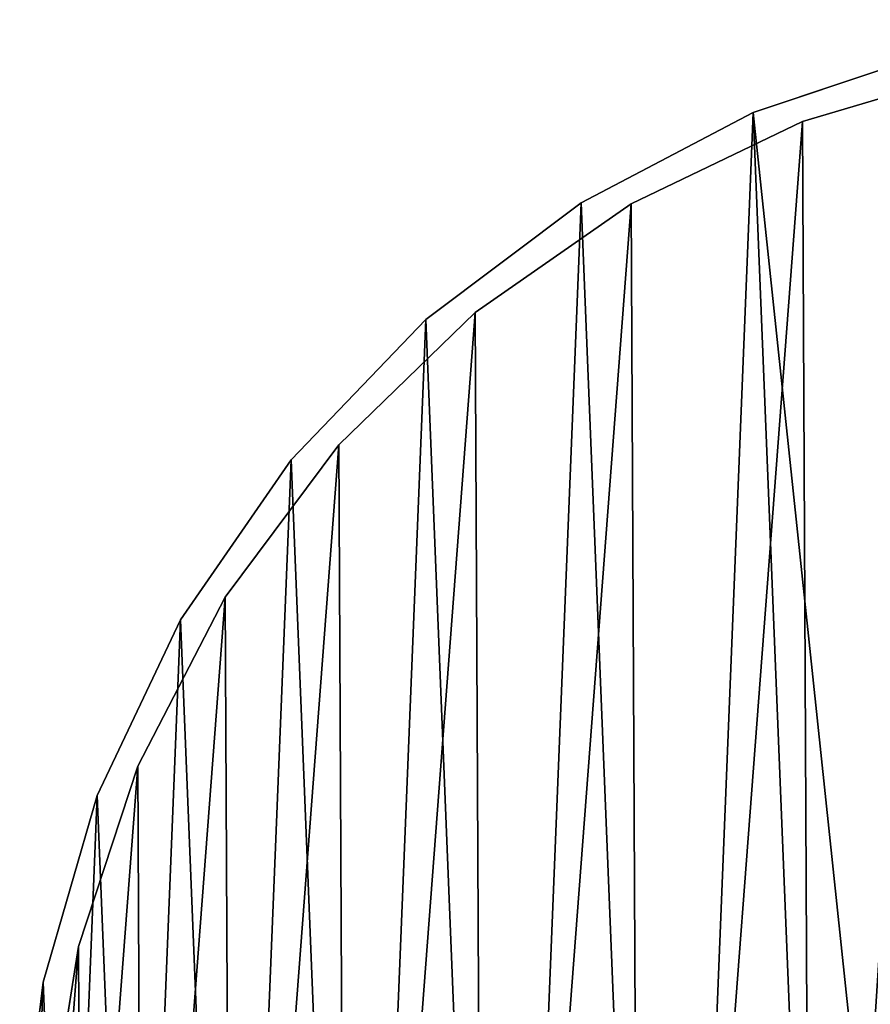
# Model space of a CAD drawing. Extents: x 80 to 596, y 77 to 1633.
# Tile 160 of 256: x 90 to 265, y 376 to 578. Entities that reach past the tile are written whole.
import ezdxf

# ---------------------------------------------------------------- set-up
doc = ezdxf.new("R2010")
doc.units = 0
doc.header["$LTSCALE"] = 25.4
doc.layers.get('0').update_dxf_attribs({"color": 13, "linetype": 'CONTINUOUS'})

# ---------------------------------------------------------------- blocks, each defined once
blk = doc.blocks.new('CADILLAC-III-8190-7988-799')
at = {"color": 7}
for p, q in [((-97.20771789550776, 559.0206298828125, 1411.124755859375), (-59.35028457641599, 571.6593017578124, 1411.124755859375)), ((-59.35028457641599, 571.6593017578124, 1411.324829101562), (-97.20771789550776, 559.0206298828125, 1411.324829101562)), ((-59.35028457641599, 571.6593017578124, 1411.324829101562), (-97.20771789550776, 559.0206298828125, 1411.324829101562)), ((-97.20771789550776, 559.0206298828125, 1411.124755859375), (-59.35028457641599, 571.6593017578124, 1411.124755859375)), ((-49.66719055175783, 568.2249755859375, 1555.794677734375), (-87.09912109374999, 557.18408203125, 1555.794677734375)), ((-49.66719055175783, 568.2249755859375, 1555.394653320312), (-87.09912109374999, 557.18408203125, 1555.394653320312)), ((-49.66719055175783, 568.2249755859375, 1555.794677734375), (-87.09912109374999, 557.18408203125, 1555.794677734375)), ((-49.66719055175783, 568.2249755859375, 1555.394653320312), (-87.09912109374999, 557.18408203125, 1555.394653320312)), ((-132.5475311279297, 540.4728393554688, 1411.124755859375), (-97.20771789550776, 559.0206298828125, 1411.124755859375)), ((-97.20771789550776, 559.0206298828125, 1411.324829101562), (-132.5475311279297, 540.4728393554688, 1411.324829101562)), ((-97.20771789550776, 559.0206298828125, 1411.324829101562), (-132.5475311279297, 540.4728393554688, 1411.324829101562)), ((-132.5475311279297, 540.4728393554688, 1411.124755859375), (-97.20771789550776, 559.0206298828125, 1411.124755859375)), ((-97.20771789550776, 559.0206298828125, 1411.324829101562), (-97.20771789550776, 559.0206298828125, 1411.124755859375)), ((-97.20771789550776, 559.0206298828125, 1411.324829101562), (-97.20771789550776, 559.0206298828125, 1411.124755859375)), ((-87.09912109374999, 557.18408203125, 1555.794677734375), (-122.2752304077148, 540.2816162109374, 1555.794677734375)), ((-87.09912109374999, 557.18408203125, 1555.394653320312), (-122.2752304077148, 540.2816162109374, 1555.394653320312)), ((-87.09912109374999, 557.18408203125, 1555.794677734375), (-122.2752304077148, 540.2816162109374, 1555.794677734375)), ((-87.09912109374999, 557.18408203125, 1555.394653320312), (-122.2752304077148, 540.2816162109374, 1555.394653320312)), ((-87.09912109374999, 557.18408203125, 1555.394653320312), (-87.09912109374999, 557.18408203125, 1555.794677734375)), ((-87.09912109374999, 557.18408203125, 1555.394653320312), (-87.09912109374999, 557.18408203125, 1555.794677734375)), ((-164.4544219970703, 516.4963989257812, 1411.124755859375), (-132.5475311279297, 540.4728393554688, 1411.124755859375)), ((-132.5475311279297, 540.4728393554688, 1411.324829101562), (-164.4544219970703, 516.4963989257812, 1411.324829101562)), ((-132.5475311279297, 540.4728393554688, 1411.324829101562), (-164.4544219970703, 516.4963989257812, 1411.324829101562)), ((-164.4544219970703, 516.4963989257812, 1411.124755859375), (-132.5475311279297, 540.4728393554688, 1411.124755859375)), ((-122.2752304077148, 540.2816162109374, 1555.794677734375), (-154.2844696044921, 517.9553833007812, 1555.794677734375)), ((-122.2752304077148, 540.2816162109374, 1555.394653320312), (-154.2844696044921, 517.9553833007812, 1555.394653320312)), ((-122.2752304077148, 540.2816162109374, 1555.794677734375), (-154.2844696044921, 517.9553833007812, 1555.794677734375)), ((-122.2752304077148, 540.2816162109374, 1555.394653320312), (-154.2844696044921, 517.9553833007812, 1555.394653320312)), ((-132.5475311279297, 540.4728393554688, 1411.324829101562), (-132.5475311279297, 540.4728393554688, 1411.124755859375)), ((-132.5475311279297, 540.4728393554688, 1411.324829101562), (-132.5475311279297, 540.4728393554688, 1411.124755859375)), ((-122.2752304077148, 540.2816162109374, 1555.394653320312), (-122.2752304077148, 540.2816162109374, 1555.794677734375)), ((-122.2752304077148, 540.2816162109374, 1555.394653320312), (-122.2752304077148, 540.2816162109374, 1555.794677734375)), ((-154.2844696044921, 517.9553833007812, 1555.794677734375), (-182.2978210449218, 490.7836608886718, 1555.794677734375)), ((-154.2844696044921, 517.9553833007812, 1555.394653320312), (-182.2978210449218, 490.7836608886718, 1555.394653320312)), ((-154.2844696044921, 517.9553833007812, 1555.794677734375), (-182.2978210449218, 490.7836608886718, 1555.794677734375)), ((-154.2844696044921, 517.9553833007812, 1555.394653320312), (-182.2978210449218, 490.7836608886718, 1555.394653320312)), ((-154.2844696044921, 517.9553833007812, 1555.394653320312), (-154.2844696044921, 517.9553833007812, 1555.794677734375)), ((-154.2844696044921, 517.9553833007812, 1555.394653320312), (-154.2844696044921, 517.9553833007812, 1555.794677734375)), ((-192.1020355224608, 487.712158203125, 1411.124755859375), (-164.4544219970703, 516.4963989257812, 1411.124755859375)), ((-164.4544219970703, 516.4963989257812, 1411.324829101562), (-192.1020355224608, 487.712158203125, 1411.324829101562)), ((-164.4544219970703, 516.4963989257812, 1411.324829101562), (-192.1020355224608, 487.712158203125, 1411.324829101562)), ((-192.1020355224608, 487.712158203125, 1411.124755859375), (-164.4544219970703, 516.4963989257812, 1411.124755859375)), ((-164.4544219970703, 516.4963989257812, 1411.324829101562), (-164.4544219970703, 516.4963989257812, 1411.124755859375)), ((-164.4544219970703, 516.4963989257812, 1411.324829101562), (-164.4544219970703, 516.4963989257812, 1411.124755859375)), ((-182.2978210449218, 490.7836608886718, 1555.794677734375), (-205.5897521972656, 459.4701538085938, 1555.794677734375)), ((-182.2978210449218, 490.7836608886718, 1555.394653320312), (-205.5897521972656, 459.4701538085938, 1555.394653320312)), ((-182.2978210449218, 490.7836608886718, 1555.794677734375), (-205.5897521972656, 459.4701538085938, 1555.794677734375)), ((-182.2978210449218, 490.7836608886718, 1555.394653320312), (-205.5897521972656, 459.4701538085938, 1555.394653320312)), ((-182.2978210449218, 490.7836608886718, 1555.394653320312), (-182.2978210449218, 490.7836608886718, 1555.794677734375)), ((-182.2978210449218, 490.7836608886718, 1555.394653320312), (-182.2978210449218, 490.7836608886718, 1555.794677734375)), ((-214.7742919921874, 454.8657226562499, 1411.124755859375), (-192.1020355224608, 487.712158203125, 1411.124755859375)), ((-192.1020355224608, 487.712158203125, 1411.324829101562), (-214.7742919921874, 454.8657226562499, 1411.324829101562)), ((-192.1020355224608, 487.712158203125, 1411.324829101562), (-214.7742919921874, 454.8657226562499, 1411.324829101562)), ((-214.7742919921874, 454.8657226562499, 1411.124755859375), (-192.1020355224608, 487.712158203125, 1411.124755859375)), ((-192.1020355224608, 487.712158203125, 1411.324829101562), (-192.1020355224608, 487.712158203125, 1411.124755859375)), ((-192.1020355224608, 487.712158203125, 1411.324829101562), (-192.1020355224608, 487.712158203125, 1411.124755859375)), ((-205.5897521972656, 459.4701538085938, 1555.794677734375), (-223.5570220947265, 424.8258361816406, 1555.794677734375)), ((-205.5897521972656, 459.4701538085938, 1555.394653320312), (-223.5570220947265, 424.8258361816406, 1555.394653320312)), ((-205.5897521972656, 459.4701538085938, 1555.794677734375), (-223.5570220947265, 424.8258361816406, 1555.794677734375)), ((-205.5897521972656, 459.4701538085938, 1555.394653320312), (-223.5570220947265, 424.8258361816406, 1555.394653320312)), ((-205.5897521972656, 459.4701538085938, 1555.394653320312), (-205.5897521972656, 459.4701538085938, 1555.794677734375)), ((-205.5897521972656, 459.4701538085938, 1555.394653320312), (-205.5897521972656, 459.4701538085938, 1555.794677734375)), ((-231.884033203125, 418.8077087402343, 1411.124755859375), (-214.7742919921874, 454.8657226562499, 1411.124755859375)), ((-214.7742919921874, 454.8657226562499, 1411.324829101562), (-231.884033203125, 418.8077087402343, 1411.324829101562)), ((-214.7742919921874, 454.8657226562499, 1411.324829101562), (-231.884033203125, 418.8077087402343, 1411.324829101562)), ((-231.884033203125, 418.8077087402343, 1411.124755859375), (-214.7742919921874, 454.8657226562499, 1411.124755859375)), ((-214.7742919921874, 454.8657226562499, 1411.324829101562), (-214.7742919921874, 454.8657226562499, 1411.124755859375)), ((-214.7742919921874, 454.8657226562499, 1411.324829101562), (-214.7742919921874, 454.8657226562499, 1411.124755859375)), ((-223.5570220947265, 424.8258361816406, 1555.794677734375), (-235.7342987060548, 387.7480163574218, 1555.794677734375)), ((-223.5570220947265, 424.8258361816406, 1555.394653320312), (-235.7342987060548, 387.7480163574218, 1555.394653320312)), ((-223.5570220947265, 424.8258361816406, 1555.794677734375), (-235.7342987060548, 387.7480163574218, 1555.794677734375)), ((-223.5570220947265, 424.8258361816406, 1555.394653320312), (-235.7342987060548, 387.7480163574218, 1555.394653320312)), ((-223.5570220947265, 424.8258361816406, 1555.394653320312), (-223.5570220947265, 424.8258361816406, 1555.794677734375)), ((-223.5570220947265, 424.8258361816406, 1555.394653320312), (-223.5570220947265, 424.8258361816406, 1555.794677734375)), ((-242.9880828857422, 380.4720764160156, 1411.124755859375), (-231.884033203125, 418.8077087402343, 1411.124755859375)), ((-231.884033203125, 418.8077087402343, 1411.324829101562), (-242.9880828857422, 380.4720764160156, 1411.324829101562)), ((-231.884033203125, 418.8077087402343, 1411.324829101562), (-242.9880828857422, 380.4720764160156, 1411.324829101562)), ((-242.9880828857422, 380.4720764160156, 1411.124755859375), (-231.884033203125, 418.8077087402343, 1411.124755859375)), ((-231.884033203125, 418.8077087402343, 1411.324829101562), (-231.884033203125, 418.8077087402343, 1411.124755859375)), ((-231.884033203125, 418.8077087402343, 1411.324829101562), (-231.884033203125, 418.8077087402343, 1411.124755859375)), ((-235.7342987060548, 387.7480163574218, 1555.794677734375), (-241.80615234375, 349.1969604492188, 1555.794677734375)), ((-235.7342987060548, 387.7480163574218, 1555.394653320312), (-241.80615234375, 349.1969604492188, 1555.394653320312)), ((-235.7342987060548, 387.7480163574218, 1555.794677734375), (-241.80615234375, 349.1969604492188, 1555.794677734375)), ((-235.7342987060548, 387.7480163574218, 1555.394653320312), (-241.80615234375, 349.1969604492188, 1555.394653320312)), ((-235.7342987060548, 387.7480163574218, 1555.394653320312), (-235.7342987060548, 387.7480163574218, 1555.794677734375)), ((-235.7342987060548, 387.7480163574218, 1555.394653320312), (-235.7342987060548, 387.7480163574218, 1555.794677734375)), ((-247.7988739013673, 340.8516540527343, 1411.124755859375), (-242.9880828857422, 380.4720764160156, 1411.124755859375)), ((-242.9880828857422, 380.4720764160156, 1411.324829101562), (-247.7988739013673, 340.8516540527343, 1411.324829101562)), ((-242.9880828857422, 380.4720764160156, 1411.324829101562), (-247.7988739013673, 340.8516540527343, 1411.324829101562)), ((-247.7988739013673, 340.8516540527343, 1411.124755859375), (-242.9880828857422, 380.4720764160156, 1411.124755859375)), ((-242.9880828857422, 380.4720764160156, 1411.324829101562), (-242.9880828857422, 380.4720764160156, 1411.124755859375)), ((-242.9880828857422, 380.4720764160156, 1411.324829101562), (-242.9880828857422, 380.4720764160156, 1411.124755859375))]:
    blk.add_line(p, q, dxfattribs=at)
mesh = blk.add_polyface(dxfattribs=at)
corners = [(-242.9880828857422, 380.4720764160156, 1411.124755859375), (-246.1918029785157, 300.9726257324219, 1411.124755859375), (-247.7988739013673, 340.8516540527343, 1411.124755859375), (-238.208480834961, 261.8677673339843, 1411.124755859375), (-231.884033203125, 418.8077087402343, 1411.124755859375), (-224.0557098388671, 224.5499572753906, 1411.124755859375), (-214.7742919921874, 454.8657226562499, 1411.124755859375), (-204.0999908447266, 189.9856414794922, 1411.124755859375), (-192.1020355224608, 487.712158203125, 1411.124755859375), (-178.8582000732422, 159.070068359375, 1411.124755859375), (-164.4544219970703, 516.4963989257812, 1411.124755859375), (-148.9840698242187, 132.6038970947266, 1411.124755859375), (-132.5475311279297, 540.4728393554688, 1411.124755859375), (-115.251350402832, 111.2726211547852, 1411.124755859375), (-97.20771789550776, 559.0206298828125, 1411.124755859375), (-78.53366088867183, 95.62867736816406, 1411.124755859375), (-74.23661041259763, 341.5393371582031, 1411.124755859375), (-59.35028457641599, 571.6593017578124, 1411.124755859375), (-68.2223968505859, 362.0218505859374, 1411.124755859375), (-56.68122100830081, 379.9802551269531, 1411.124755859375), (-19.95570945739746, 578.0615234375, 1411.124755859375), (-40.5480613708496, 393.9597167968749, 1411.124755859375), (-21.12994194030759, 402.8276977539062, 1411.124755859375), (9.023892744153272e-14, 405.8657226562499, 1411.124755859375), (19.95570945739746, 578.0615234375, 1411.124755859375), (21.12994194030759, 402.8276977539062, 1411.124755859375), (59.35028457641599, 571.6593017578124, 1411.124755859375), (40.5480613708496, 393.9597167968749, 1411.124755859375), (56.68122100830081, 379.9802551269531, 1411.124755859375), (68.2223968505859, 362.0218505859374, 1411.124755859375), (97.20771789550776, 559.0206298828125, 1411.124755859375), (74.23661041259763, 341.5393371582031, 1411.124755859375), (74.23661041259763, 320.1921081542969, 1411.124755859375), (78.53366088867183, 95.62867736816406, 1411.124755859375), (115.251350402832, 111.2726211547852, 1411.124755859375), (132.5475311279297, 540.4728393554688, 1411.124755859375), (148.9840698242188, 132.6038970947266, 1411.124755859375), (164.4544219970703, 516.4963989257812, 1411.124755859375), (178.8582000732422, 159.070068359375, 1411.124755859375), (192.1020355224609, 487.712158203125, 1411.124755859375), (204.0999908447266, 189.9856414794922, 1411.124755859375), (214.7742919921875, 454.8657226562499, 1411.124755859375), (224.0557098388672, 224.5499572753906, 1411.124755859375), (231.884033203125, 418.8077087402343, 1411.124755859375), (238.208480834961, 261.8677673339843, 1411.124755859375), (242.9880828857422, 380.4720764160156, 1411.124755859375), (246.1918029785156, 300.9726257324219, 1411.124755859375), (247.7988739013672, 340.8516540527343, 1411.124755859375), (-74.23661041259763, 320.1921081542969, 1411.124755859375), (-39.78199768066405, 86.07723999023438, 1411.124755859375), (-68.2223968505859, 299.7095947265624, 1411.124755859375), (-56.68122100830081, 281.7511596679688, 1411.124755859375), (-40.5480613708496, 267.7716979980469, 1411.124755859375), (-21.12994194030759, 258.9037475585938, 1411.124755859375), (9.023892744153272e-14, 82.86571502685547, 1411.124755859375), (9.023892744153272e-14, 255.8657073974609, 1411.124755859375), (21.12994194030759, 258.9037475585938, 1411.124755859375), (39.78199768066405, 86.07723999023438, 1411.124755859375), (40.5480613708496, 267.7716979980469, 1411.124755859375), (56.68122100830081, 281.7511596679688, 1411.124755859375), (68.2223968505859, 299.7095947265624, 1411.124755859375)]
mesh.append_faces([[corners[k] for k in face] for face in [(0, 1, 2), (46, 45, 47)]], dxfattribs={"vtx0": -1, "color": 7})
mesh.append_faces([[corners[k] for k in face] for face in [(1, 0, 3), (3, 4, 5), (5, 6, 7), (7, 8, 9), (9, 10, 11), (11, 12, 13), (13, 14, 15), (16, 17, 18), (18, 17, 19), (19, 20, 21), (21, 20, 22), (22, 20, 23), (23, 24, 25), (25, 26, 27), (27, 26, 28), (28, 26, 29), (29, 30, 31), (31, 30, 32), (33, 30, 34), (34, 35, 36), (36, 37, 38), (38, 39, 40), (40, 41, 42), (42, 43, 44), (44, 45, 46), (15, 48, 49), (48, 15, 16), (49, 53, 54), (54, 56, 57), (57, 58, 33)]], dxfattribs={"vtx0": -1, "vtx1": -1, "color": 7})
mesh.append_faces([[corners[k] for k in face] for face in [(15, 14, 16), (32, 30, 33)]], dxfattribs={"vtx0": -1, "vtx1": -1, "vtx2": -1, "color": 7})
mesh.append_faces([[corners[k] for k in face] for face in [(3, 0, 4), (5, 4, 6), (7, 6, 8), (9, 8, 10), (11, 10, 12), (13, 12, 14), (16, 14, 17), (19, 17, 20), (23, 20, 24), (25, 24, 26), (29, 26, 30), (34, 30, 35), (36, 35, 37), (38, 37, 39), (40, 39, 41), (42, 41, 43), (44, 43, 45), (49, 48, 50), (49, 50, 51), (49, 51, 52), (49, 52, 53), (54, 53, 55), (54, 55, 56), (57, 56, 58), (33, 58, 59), (33, 59, 60), (33, 60, 32)]], dxfattribs={"vtx0": -1, "vtx2": -1, "color": 7})
mesh = blk.add_polyface(dxfattribs=at)
corners = [(-39.78199768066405, 86.07723999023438, 1411.324829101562), (-74.23661041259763, 320.1921081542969, 1411.324829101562), (-78.53366088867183, 95.62867736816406, 1411.324829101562), (-68.2223968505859, 299.7095947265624, 1411.324829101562), (-56.68122100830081, 281.7511596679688, 1411.324829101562), (-40.5480613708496, 267.7716979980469, 1411.324829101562), (-21.12994194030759, 258.9037475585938, 1411.324829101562), (0, 82.86571502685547, 1411.324829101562), (9.023892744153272e-14, 255.8657073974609, 1411.324829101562), (39.78199768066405, 86.07723999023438, 1411.324829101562), (21.12994194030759, 258.9037475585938, 1411.324829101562), (40.5480613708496, 267.7716979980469, 1411.324829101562), (78.53366088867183, 95.62867736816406, 1411.324829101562), (56.68122100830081, 281.7511596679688, 1411.324829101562), (68.2223968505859, 299.7095947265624, 1411.324829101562), (74.23661041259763, 320.1921081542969, 1411.324829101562), (74.23661041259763, 341.5393371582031, 1411.324829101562), (-246.1918029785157, 300.9726257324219, 1411.324829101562), (-242.9880828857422, 380.4720764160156, 1411.324829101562), (-247.7988739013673, 340.8516540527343, 1411.324829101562), (-238.208480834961, 261.8677673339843, 1411.324829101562), (-231.884033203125, 418.8077087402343, 1411.324829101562), (-224.0557098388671, 224.5499572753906, 1411.324829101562), (-214.7742919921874, 454.8657226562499, 1411.324829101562), (-204.0999908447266, 189.9856414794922, 1411.324829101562), (-192.1020355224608, 487.712158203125, 1411.324829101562), (-178.8582000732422, 159.070068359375, 1411.324829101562), (-164.4544219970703, 516.4963989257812, 1411.324829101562), (-148.9840698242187, 132.6038970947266, 1411.324829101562), (-132.5475311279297, 540.4728393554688, 1411.324829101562), (-115.251350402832, 111.2726211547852, 1411.324829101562), (-97.20771789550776, 559.0206298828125, 1411.324829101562), (-74.23661041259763, 341.5393371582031, 1411.324829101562), (-59.35028457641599, 571.6593017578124, 1411.324829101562), (-68.2223968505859, 362.0218505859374, 1411.324829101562), (-56.68122100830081, 379.9802551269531, 1411.324829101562), (-19.95570945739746, 578.0615234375, 1411.324829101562), (-40.5480613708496, 393.9597167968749, 1411.324829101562), (-21.12994194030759, 402.8276977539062, 1411.324829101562), (9.023892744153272e-14, 405.8657226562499, 1411.324829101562), (19.95570945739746, 578.0615234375, 1411.324829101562), (21.12994194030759, 402.8276977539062, 1411.324829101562), (59.35028457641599, 571.6593017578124, 1411.324829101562), (40.5480613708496, 393.9597167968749, 1411.324829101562), (56.68122100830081, 379.9802551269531, 1411.324829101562), (68.2223968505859, 362.0218505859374, 1411.324829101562), (97.20771789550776, 559.0206298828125, 1411.324829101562), (115.251350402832, 111.2726211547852, 1411.324829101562), (132.5475311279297, 540.4728393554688, 1411.324829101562), (148.9840698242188, 132.6038970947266, 1411.324829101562), (164.4544219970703, 516.4963989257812, 1411.324829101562), (178.8582000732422, 159.070068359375, 1411.324829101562), (192.1020355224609, 487.712158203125, 1411.324829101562), (204.0999908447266, 189.9856414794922, 1411.324829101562), (214.7742919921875, 454.8657226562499, 1411.324829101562), (224.0557098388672, 224.5499572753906, 1411.324829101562), (231.884033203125, 418.8077087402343, 1411.324829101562), (238.208480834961, 261.8677673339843, 1411.324829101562), (242.9880828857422, 380.4720764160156, 1411.324829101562), (246.1918029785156, 300.9726257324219, 1411.324829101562), (247.7988739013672, 340.8516540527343, 1411.324829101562)]
mesh.append_faces([[corners[k] for k in face] for face in [(17, 18, 19), (58, 59, 60)]], dxfattribs={"vtx0": -1, "color": 7})
mesh.append_faces([[corners[k] for k in face] for face in [(0, 1, 2), (1, 0, 3), (3, 0, 4), (4, 0, 5), (5, 0, 6), (6, 7, 8), (8, 9, 10), (10, 9, 11), (11, 12, 13), (13, 12, 14), (14, 12, 15), (15, 12, 16), (18, 20, 21), (21, 22, 23), (23, 24, 25), (25, 26, 27), (27, 28, 29), (29, 30, 31), (31, 32, 33), (32, 2, 1), (33, 35, 36), (36, 39, 40), (40, 41, 42), (42, 45, 46), (46, 47, 48), (48, 49, 50), (50, 51, 52), (52, 53, 54), (54, 55, 56), (56, 57, 58)]], dxfattribs={"vtx0": -1, "vtx1": -1, "color": 7})
mesh.append_faces([[corners[k] for k in face] for face in [(31, 2, 32), (46, 16, 12)]], dxfattribs={"vtx0": -1, "vtx1": -1, "vtx2": -1, "color": 7})
mesh.append_faces([[corners[k] for k in face] for face in [(6, 0, 7), (8, 7, 9), (11, 9, 12), (18, 17, 20), (21, 20, 22), (23, 22, 24), (25, 24, 26), (27, 26, 28), (29, 28, 30), (31, 30, 2), (33, 32, 34), (33, 34, 35), (36, 35, 37), (36, 37, 38), (36, 38, 39), (40, 39, 41), (42, 41, 43), (42, 43, 44), (42, 44, 45), (46, 45, 16), (46, 12, 47), (48, 47, 49), (50, 49, 51), (52, 51, 53), (54, 53, 55), (56, 55, 57), (58, 57, 59)]], dxfattribs={"vtx0": -1, "vtx2": -1, "color": 7})
mesh = blk.add_polyface(dxfattribs=at)
corners = [(-241.6153717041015, 310.171142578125, 1555.794677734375), (-235.7342987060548, 387.7480163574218, 1555.794677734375), (-241.80615234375, 349.1969604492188, 1555.794677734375), (-235.1668701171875, 271.6813049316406, 1555.794677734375), (-223.5570220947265, 424.8258361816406, 1555.794677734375), (-222.6276702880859, 234.7243041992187, 1555.794677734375), (-205.5897521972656, 459.4701538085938, 1555.794677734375), (-204.3225402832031, 200.25732421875, 1555.794677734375), (-182.2978210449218, 490.7836608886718, 1555.794677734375), (-180.7255554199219, 169.1730346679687, 1555.794677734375), (-154.2844696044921, 517.9553833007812, 1555.794677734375), (-152.4478759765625, 142.2764892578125, 1555.794677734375), (-122.2752304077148, 540.2816162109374, 1555.794677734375), (-120.2218780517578, 120.2643127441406, 1555.794677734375), (-87.09912109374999, 557.18408203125, 1555.794677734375), (-84.88219451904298, 103.7066040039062, 1555.794677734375), (-49.66719055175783, 568.2249755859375, 1555.794677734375), (-47.34410858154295, 93.03218841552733, 1555.794677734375), (-10.94891929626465, 573.118408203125, 1555.794677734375), (-8.579838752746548, 88.51753234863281, 1555.794677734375), (28.05293273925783, 571.7376098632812, 1555.794677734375), (30.40665626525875, 90.27957916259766, 1555.794677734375), (66.32823944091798, 564.1184082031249, 1555.794677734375), (68.60562896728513, 98.27267456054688, 1555.794677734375), (102.8856582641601, 550.4580078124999, 1555.794677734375), (105.0277481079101, 112.2898178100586, 1555.794677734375), (136.7783966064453, 531.1103515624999, 1555.794677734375), (138.7297058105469, 131.9679565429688, 1555.794677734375), (167.128662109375, 506.5764465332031, 1555.794677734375), (168.8386383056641, 156.7974395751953, 1555.794677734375), (193.1503753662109, 477.4917297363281, 1555.794677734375), (194.5747375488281, 186.1351928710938, 1555.794677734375), (214.1696014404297, 444.6094360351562, 1555.794677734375), (215.2714538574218, 219.2213897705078, 1555.794677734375), (229.6419372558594, 408.7812805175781, 1555.794677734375), (230.3927459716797, 255.1991271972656, 1555.794677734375), (239.1666564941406, 370.9351196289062, 1555.794677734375), (239.5469970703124, 293.1365966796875, 1555.794677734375), (242.4971008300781, 332.0512084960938, 1555.794677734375)]
mesh.append_faces([[corners[k] for k in face] for face in [(0, 1, 2), (36, 37, 38)]], dxfattribs={"vtx0": -1, "color": 7})
mesh.append_faces([[corners[k] for k in face] for face in [(1, 3, 4), (4, 5, 6), (6, 7, 8), (8, 9, 10), (10, 11, 12), (12, 13, 14), (14, 15, 16), (16, 17, 18), (18, 19, 20), (20, 21, 22), (22, 23, 24), (24, 25, 26), (26, 27, 28), (28, 29, 30), (30, 31, 32), (32, 33, 34), (34, 35, 36)]], dxfattribs={"vtx0": -1, "vtx1": -1, "color": 7})
mesh.append_faces([[corners[k] for k in face] for face in [(1, 0, 3), (4, 3, 5), (6, 5, 7), (8, 7, 9), (10, 9, 11), (12, 11, 13), (14, 13, 15), (16, 15, 17), (18, 17, 19), (20, 19, 21), (22, 21, 23), (24, 23, 25), (26, 25, 27), (28, 27, 29), (30, 29, 31), (32, 31, 33), (34, 33, 35), (36, 35, 37)]], dxfattribs={"vtx0": -1, "vtx2": -1, "color": 7})
mesh = blk.add_polyface(dxfattribs=at)
corners = [(-235.7342987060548, 387.7480163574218, 1555.394653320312), (-241.6153717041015, 310.171142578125, 1555.394653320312), (-241.80615234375, 349.1969604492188, 1555.394653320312), (-235.1668701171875, 271.6813049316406, 1555.394653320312), (-223.5570220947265, 424.8258361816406, 1555.394653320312), (-222.6276702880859, 234.7243041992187, 1555.394653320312), (-205.5897521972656, 459.4701538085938, 1555.394653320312), (-204.3225402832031, 200.25732421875, 1555.394653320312), (-182.2978210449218, 490.7836608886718, 1555.394653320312), (-180.7255554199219, 169.1730346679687, 1555.394653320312), (-154.2844696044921, 517.9553833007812, 1555.394653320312), (-152.4478759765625, 142.2764892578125, 1555.394653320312), (-122.2752304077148, 540.2816162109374, 1555.394653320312), (-120.2218780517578, 120.2643127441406, 1555.394653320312), (-87.09912109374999, 557.18408203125, 1555.394653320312), (-84.88219451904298, 103.7066040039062, 1555.394653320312), (-49.66719055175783, 568.2249755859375, 1555.394653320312), (-47.34410858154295, 93.03218841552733, 1555.394653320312), (-10.94891929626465, 573.118408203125, 1555.394653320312), (-8.579838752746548, 88.51753234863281, 1555.394653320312), (28.05293273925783, 571.7376098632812, 1555.394653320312), (30.40665626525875, 90.27957916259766, 1555.394653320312), (66.32823944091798, 564.1184082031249, 1555.394653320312), (68.60562896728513, 98.27267456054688, 1555.394653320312), (102.8856582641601, 550.4580078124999, 1555.394653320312), (105.0277481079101, 112.2898178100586, 1555.394653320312), (136.7783966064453, 531.1103515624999, 1555.394653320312), (138.7297058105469, 131.9679565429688, 1555.394653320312), (167.128662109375, 506.5764465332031, 1555.394653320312), (168.8386383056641, 156.7974395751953, 1555.394653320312), (193.1503753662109, 477.4917297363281, 1555.394653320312), (194.5747375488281, 186.1351928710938, 1555.394653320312), (214.1696014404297, 444.6094360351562, 1555.394653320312), (215.2714538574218, 219.2213897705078, 1555.394653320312), (229.6419372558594, 408.7812805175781, 1555.394653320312), (230.3927459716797, 255.1991271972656, 1555.394653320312), (239.1666564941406, 370.9351196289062, 1555.394653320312), (239.5469970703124, 293.1365966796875, 1555.394653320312), (242.4971008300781, 332.0512084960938, 1555.394653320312)]
mesh.append_faces([[corners[k] for k in face] for face in [(0, 1, 2), (37, 36, 38)]], dxfattribs={"vtx0": -1, "color": 7})
mesh.append_faces([[corners[k] for k in face] for face in [(1, 0, 3), (3, 4, 5), (5, 6, 7), (7, 8, 9), (9, 10, 11), (11, 12, 13), (13, 14, 15), (15, 16, 17), (17, 18, 19), (19, 20, 21), (21, 22, 23), (23, 24, 25), (25, 26, 27), (27, 28, 29), (29, 30, 31), (31, 32, 33), (33, 34, 35), (35, 36, 37)]], dxfattribs={"vtx0": -1, "vtx1": -1, "color": 7})
mesh.append_faces([[corners[k] for k in face] for face in [(3, 0, 4), (5, 4, 6), (7, 6, 8), (9, 8, 10), (11, 10, 12), (13, 12, 14), (15, 14, 16), (17, 16, 18), (19, 18, 20), (21, 20, 22), (23, 22, 24), (25, 24, 26), (27, 26, 28), (29, 28, 30), (31, 30, 32), (33, 32, 34), (35, 34, 36)]], dxfattribs={"vtx0": -1, "vtx2": -1, "color": 7})
mesh = blk.add_polyface(dxfattribs=at)
corners = [(-97.20771789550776, 559.0206298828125, 1411.324829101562), (-59.35028457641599, 571.6593017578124, 1411.124755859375), (-97.20771789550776, 559.0206298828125, 1411.124755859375), (-59.35028457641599, 571.6593017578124, 1411.324829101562)]
mesh.append_faces([[corners[k] for k in face] for face in [(0, 1, 2), (1, 0, 3)]], dxfattribs={"vtx0": -1, "color": 7})
mesh = blk.add_polyface(dxfattribs=at)
corners = [(-87.09912109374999, 557.18408203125, 1555.794677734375), (-49.66719055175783, 568.2249755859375, 1555.394653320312), (-87.09912109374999, 557.18408203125, 1555.394653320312), (-49.66719055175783, 568.2249755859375, 1555.794677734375)]
mesh.append_faces([[corners[k] for k in face] for face in [(0, 1, 2), (1, 0, 3)]], dxfattribs={"vtx0": -1, "color": 7})
mesh = blk.add_polyface(dxfattribs=at)
corners = [(-132.5475311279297, 540.4728393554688, 1411.324829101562), (-97.20771789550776, 559.0206298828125, 1411.124755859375), (-132.5475311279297, 540.4728393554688, 1411.124755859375), (-97.20771789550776, 559.0206298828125, 1411.324829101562)]
mesh.append_faces([[corners[k] for k in face] for face in [(0, 1, 2), (1, 0, 3)]], dxfattribs={"vtx0": -1, "color": 7})
mesh = blk.add_polyface(dxfattribs=at)
corners = [(-122.2752304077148, 540.2816162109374, 1555.794677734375), (-87.09912109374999, 557.18408203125, 1555.394653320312), (-122.2752304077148, 540.2816162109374, 1555.394653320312), (-87.09912109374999, 557.18408203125, 1555.794677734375)]
mesh.append_faces([[corners[k] for k in face] for face in [(0, 1, 2), (1, 0, 3)]], dxfattribs={"vtx0": -1, "color": 7})
mesh = blk.add_polyface(dxfattribs=at)
corners = [(-164.4544219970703, 516.4963989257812, 1411.324829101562), (-132.5475311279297, 540.4728393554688, 1411.124755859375), (-164.4544219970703, 516.4963989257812, 1411.124755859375), (-132.5475311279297, 540.4728393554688, 1411.324829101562)]
mesh.append_faces([[corners[k] for k in face] for face in [(0, 1, 2), (1, 0, 3)]], dxfattribs={"vtx0": -1, "color": 7})
mesh = blk.add_polyface(dxfattribs=at)
corners = [(-154.2844696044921, 517.9553833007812, 1555.794677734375), (-122.2752304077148, 540.2816162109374, 1555.394653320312), (-154.2844696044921, 517.9553833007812, 1555.394653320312), (-122.2752304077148, 540.2816162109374, 1555.794677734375)]
mesh.append_faces([[corners[k] for k in face] for face in [(0, 1, 2), (1, 0, 3)]], dxfattribs={"vtx0": -1, "color": 7})
mesh = blk.add_polyface(dxfattribs=at)
corners = [(-182.2978210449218, 490.7836608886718, 1555.794677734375), (-154.2844696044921, 517.9553833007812, 1555.394653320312), (-182.2978210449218, 490.7836608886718, 1555.394653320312), (-154.2844696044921, 517.9553833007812, 1555.794677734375)]
mesh.append_faces([[corners[k] for k in face] for face in [(0, 1, 2), (1, 0, 3)]], dxfattribs={"vtx0": -1, "color": 7})
mesh = blk.add_polyface(dxfattribs=at)
corners = [(-164.4544219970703, 516.4963989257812, 1411.324829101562), (-192.1020355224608, 487.712158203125, 1411.124755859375), (-192.1020355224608, 487.712158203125, 1411.324829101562), (-164.4544219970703, 516.4963989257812, 1411.124755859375)]
mesh.append_faces([[corners[k] for k in face] for face in [(0, 1, 2), (1, 0, 3)]], dxfattribs={"vtx0": -1, "color": 7})
mesh = blk.add_polyface(dxfattribs=at)
corners = [(-182.2978210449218, 490.7836608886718, 1555.794677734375), (-205.5897521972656, 459.4701538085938, 1555.394653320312), (-205.5897521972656, 459.4701538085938, 1555.794677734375), (-182.2978210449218, 490.7836608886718, 1555.394653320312)]
mesh.append_faces([[corners[k] for k in face] for face in [(0, 1, 2), (1, 0, 3)]], dxfattribs={"vtx0": -1, "color": 7})
mesh = blk.add_polyface(dxfattribs=at)
corners = [(-192.1020355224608, 487.712158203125, 1411.324829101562), (-214.7742919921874, 454.8657226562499, 1411.124755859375), (-214.7742919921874, 454.8657226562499, 1411.324829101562), (-192.1020355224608, 487.712158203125, 1411.124755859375)]
mesh.append_faces([[corners[k] for k in face] for face in [(0, 1, 2), (1, 0, 3)]], dxfattribs={"vtx0": -1, "color": 7})
mesh = blk.add_polyface(dxfattribs=at)
corners = [(-205.5897521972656, 459.4701538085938, 1555.794677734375), (-223.5570220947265, 424.8258361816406, 1555.394653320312), (-223.5570220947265, 424.8258361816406, 1555.794677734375), (-205.5897521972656, 459.4701538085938, 1555.394653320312)]
mesh.append_faces([[corners[k] for k in face] for face in [(0, 1, 2), (1, 0, 3)]], dxfattribs={"vtx0": -1, "color": 7})
mesh = blk.add_polyface(dxfattribs=at)
corners = [(-214.7742919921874, 454.8657226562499, 1411.324829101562), (-231.884033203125, 418.8077087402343, 1411.124755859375), (-231.884033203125, 418.8077087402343, 1411.324829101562), (-214.7742919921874, 454.8657226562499, 1411.124755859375)]
mesh.append_faces([[corners[k] for k in face] for face in [(0, 1, 2), (1, 0, 3)]], dxfattribs={"vtx0": -1, "color": 7})
mesh = blk.add_polyface(dxfattribs=at)
corners = [(-223.5570220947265, 424.8258361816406, 1555.794677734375), (-235.7342987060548, 387.7480163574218, 1555.394653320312), (-235.7342987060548, 387.7480163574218, 1555.794677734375), (-223.5570220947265, 424.8258361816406, 1555.394653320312)]
mesh.append_faces([[corners[k] for k in face] for face in [(0, 1, 2), (1, 0, 3)]], dxfattribs={"vtx0": -1, "color": 7})
mesh = blk.add_polyface(dxfattribs=at)
corners = [(-231.884033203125, 418.8077087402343, 1411.324829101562), (-242.9880828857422, 380.4720764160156, 1411.124755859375), (-242.9880828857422, 380.4720764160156, 1411.324829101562), (-231.884033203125, 418.8077087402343, 1411.124755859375)]
mesh.append_faces([[corners[k] for k in face] for face in [(0, 1, 2), (1, 0, 3)]], dxfattribs={"vtx0": -1, "color": 7})
mesh = blk.add_polyface(dxfattribs=at)
corners = [(-235.7342987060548, 387.7480163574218, 1555.794677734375), (-241.80615234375, 349.1969604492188, 1555.394653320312), (-241.80615234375, 349.1969604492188, 1555.794677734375), (-235.7342987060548, 387.7480163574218, 1555.394653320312)]
mesh.append_faces([[corners[k] for k in face] for face in [(0, 1, 2), (1, 0, 3)]], dxfattribs={"vtx0": -1, "color": 7})
mesh = blk.add_polyface(dxfattribs=at)
corners = [(-242.9880828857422, 380.4720764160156, 1411.324829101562), (-247.7988739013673, 340.8516540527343, 1411.124755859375), (-247.7988739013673, 340.8516540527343, 1411.324829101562), (-242.9880828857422, 380.4720764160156, 1411.124755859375)]
mesh.append_faces([[corners[k] for k in face] for face in [(0, 1, 2), (1, 0, 3)]], dxfattribs={"vtx0": -1, "color": 7})
blk = doc.blocks.new('GRUPUJ_1')
at = {"color": 0}
blk.add_blockref('CADILLAC-III-8190-7988-799', (258.0664978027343, -77.49085998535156, -7.111355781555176), dxfattribs=at)

msp = doc.modelspace()

# ---------------------------------------------------------------- block references
at = {"color": 0}
msp.add_blockref('GRUPUJ_1', (79.8335021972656, 77.49085998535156, -7.988644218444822), dxfattribs=at)

doc.saveas('drawing.dxf')
